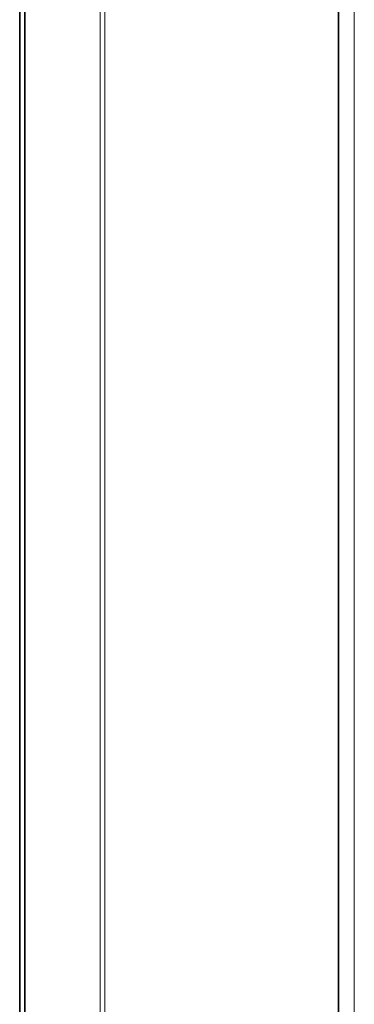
# Model space of a CAD drawing. Header units: millimetres. Extents: x 4 to 1188, y 1 to 840.
# Tile 102 of 123: x 1037 to 1054, y 167 to 216. Entities that reach past the tile are written whole.
import ezdxf

# ---------------------------------------------------------------- set-up
doc = ezdxf.new("R2010")
doc.units = ezdxf.units.MM
doc.layers.add('1', color=7, linetype='Continuous', true_color=0xffffff)

msp = doc.modelspace()

# ---------------------------------------------------------------- linework, layer by layer
at = {"layer": '1', "color": 154, "linetype": 'Continuous', "lineweight": 13}
for p, q in [((1053.7432, 133.4235), (1053.7432, 410.8179)), ((1041.4127, 304.3375), (1041.4127, 125.6668)), ((1041.177, 285.564), (1041.177, 125.5307))]:
    msp.add_line(p, q, dxfattribs=at)
at = {"layer": '1', "color": 154, "linetype": 'Continuous', "lineweight": 35}
for p, q in [((1052.9621, 409.4917), (1052.9621, 132.3348)), ((1037.1944, 299.4915), (1037.1944, 123.2687)), ((1037.4555, 299.543), (1037.4555, 123.3821))]:
    msp.add_line(p, q, dxfattribs=at)

doc.saveas('drawing.dxf')
